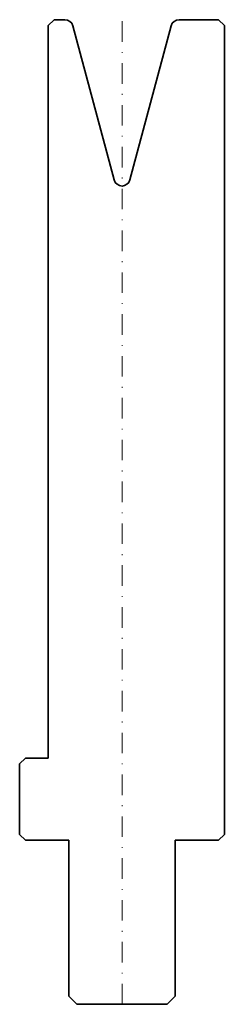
# Model space of a CAD drawing. Header units: millimetres. Extents: x -12 to 12, y -120 to 0.
import ezdxf

# ---------------------------------------------------------------- set-up
doc = ezdxf.new("R2010")
doc.units = ezdxf.units.MM
doc.header["$LTSCALE"] = 5
doc.linetypes.add('AUSGEZOGEN', pattern=[0])
doc.linetypes.add('DASHDOT', pattern=[1, 0.5, -0.25, 0, -0.25])
doc.layers.add('2', color=7, linetype='Continuous')

msp = doc.modelspace()

# ---------------------------------------------------------------- linework, layer by layer
at = {"layer": '2', "color": 7, "linetype": 'AUSGEZOGEN', "lineweight": 35}
for p, q in [((-9, -0.7), (-8.3, 0)), ((-8.3, 0), (-6.97, 0)), ((6.97, 0), (11.8, 0)), ((11.8, 0), (12.5, -0.7)), ((-9, -90), (-9, -0.7)), ((-6, -0.74), (-0.97, -19.53)), ((0.97, -19.53), (6, -0.74)), ((12.5, -0.7), (12.5, -99.3)), ((-12.5, -90.7), (-11.8, -90)), ((-12.5, -99.3), (-12.5, -90.7)), ((-11.8, -90), (-9, -90)), ((-11.8, -100), (-12.5, -99.3)), ((12.5, -99.3), (11.8, -100)), ((-6.5, -100), (-11.8, -100)), ((-6.5, -119), (-6.5, -100)), ((11.8, -100), (6.5, -100)), ((6.5, -100), (6.5, -119)), ((-5.5, -120), (-6.5, -119)), ((5.5, -120), (-5.5, -120)), ((6.5, -119), (5.5, -120))]:
    msp.add_line(p, q, dxfattribs=at)
at = {"layer": '2', "color": 7, "linetype": 'DASHDOT', "lineweight": 18}
msp.add_line((0, -120), (0, 0), dxfattribs=at)
at = {"layer": '2', "color": 7, "linetype": 'AUSGEZOGEN', "lineweight": 35}
for centre, start, end in [((-6.97, -1), 15.0001, 90), ((6.97, -1), 90, 165), ((0, -19.27), 195.0001, 345)]:
    msp.add_arc(centre, 1, start, end, dxfattribs=at)

doc.saveas('drawing.dxf')
